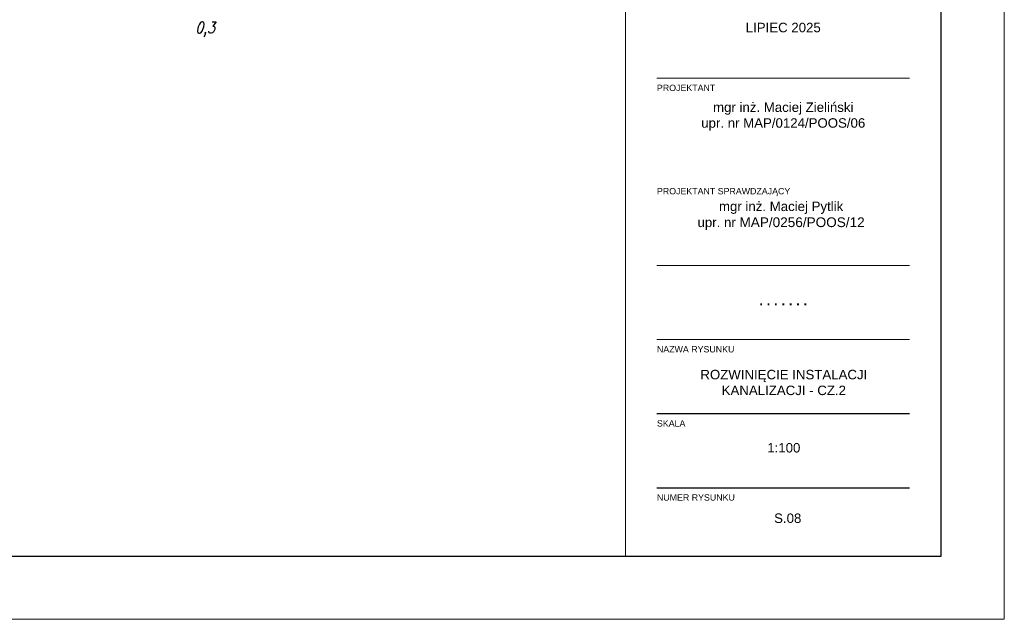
# Model space of a CAD drawing. Header units: millimetres. Extents: x 515 to 621, y 35 to 65.
# Tile 12 of 17: x 605 to 621, y 35 to 45. Entities that reach past the tile are written whole.
import ezdxf

# ---------------------------------------------------------------- set-up
doc = ezdxf.new("R2010")
doc.units = ezdxf.units.MM
doc.layers.add('A_CIENKA', color=9, linetype='Continuous', lineweight=9)
doc.layers.add('S_Opis - kanalizacja', color=3, linetype='Continuous')
doc.styles.add('Arial', font='arial.ttf')
doc.styles.add('ROMANS', font='romans.shx', dxfattribs={"width": 0.8, "oblique": 10, "height": 16})

msp = doc.modelspace()

# ---------------------------------------------------------------- linework, layer by layer
at = {"color": 2}
for p, q in [((615.193, 38.565), (619.193, 38.565)), ((615.193, 37.391), (619.193, 37.391))]:
    msp.add_line(p, q, dxfattribs=at)
at = {"color": 7, "lineweight": 0, "true_color": 0xffffff}
msp.add_lwpolyline([(578.693, 35.308), (620.693, 35.308), (620.693, 65.008), (578.693, 65.008)], close=True, dxfattribs=at)
at = {"color": 2}
msp.add_lwpolyline([(580.217, 36.308), (619.693, 36.308), (619.693, 64.008), (580.217, 64.008)], close=True, dxfattribs=at)
at = {"layer": 'A_CIENKA', "color": 2}
for p, q in [((614.693, 64.008), (614.693, 36.308)), ((619.693, 64.008), (619.693, 36.308)), ((615.193, 43.878), (619.193, 43.878)), ((615.193, 40.912), (619.193, 40.912)), ((615.193, 39.738), (619.193, 39.738)), ((615.193, 38.565), (619.193, 38.565)), ((615.193, 37.391), (619.193, 37.391))]:
    msp.add_line(p, q, dxfattribs=at)

# ---------------------------------------------------------------- texts
at = {"color": 2, "char_height": 0.15, "width": 4, "attachment_point": 1, "style": 'Arial'}
for s, insert in [('\\pxqc;ROZWINIĘCIE INSTALACJI \\PKANALIZACJI - CZ.2', (615.202, 39.259)), ('\\pxqc;1:100', (615.202, 38.1)), ('\\pxqc;S.08', (615.264, 36.984))]:
    msp.add_mtext(s, dxfattribs=dict(at, insert=insert))
at = {"color": 2, "ltscale": 80, "char_height": 0.1, "width": 1.35734, "attachment_point": 1, "style": 'Arial'}
for s, insert in [('SKALA', (615.193, 38.461)), ('{\\fArial|b0|i0|c238|p34;NUMER RYSUNKU}', (615.193, 37.288))]:
    msp.add_mtext(s, dxfattribs=dict(at, insert=insert))
at = {"layer": 'A_CIENKA', "color": 2, "char_height": 0.15, "width": 4, "attachment_point": 1, "style": 'Arial'}
for s, insert in [('\\pxqc;LIPIEC 2025', (615.193, 44.756)), ('\\pxqc;{\\H0.2x;\\P\\P}mgr inż. Maciej Zieliński\\Pupr. nr MAP/0124/POOS/06', (615.193, 43.594)), ('\\pxqc;{\\H0.2x;\\P\\P}mgr inż. Maciej Pytlik\\Pupr. nr {\\H1.025641x;MAP/0256/POOS/12}', (615.159, 42.024))]:
    msp.add_mtext(s, dxfattribs=dict(at, insert=insert))
at = {"layer": 'A_CIENKA', "color": 2, "ltscale": 80, "char_height": 0.1, "attachment_point": 1, "style": 'Arial'}
for s, insert, width in [('{\\fArial|b0|i0|c238|p34;PROJEKTANT}', (615.193, 43.775), 1.35734), ('PROJEKTANT SPRAWDZAJĄCY', (615.193, 42.139), 2.14014), ('{\\fArial|b0|i0|c238|p34;NAZWA RYSUNKU}', (615.193, 39.635), 1.35734), ('SKALA', (615.193, 38.461), 1.35734), ('{\\fArial|b0|i0|c238|p34;NUMER RYSUNKU}', (615.193, 37.288), 1.35734)]:
    msp.add_mtext(s, dxfattribs=dict(at, insert=insert, width=width))
at = {"layer": 'A_CIENKA', "color": 2, "insert": (615.193, 40.429), "char_height": 0.15, "width": 4, "attachment_point": 1}
msp.add_mtext('\\pxqc;{\\fArial|b1|i0|c238|p34;.^I.^I.^I.^I.^I.^I.}', dxfattribs=at)
at = {"layer": 'S_Opis - kanalizacja', "color": 2, "ltscale": 0.1, "style": 'ROMANS', "oblique": 15, "width": 0.8}
msp.add_text('0,3', height=0.18, dxfattribs=at).set_placement((607.884, 44.59))

doc.saveas('drawing.dxf')
